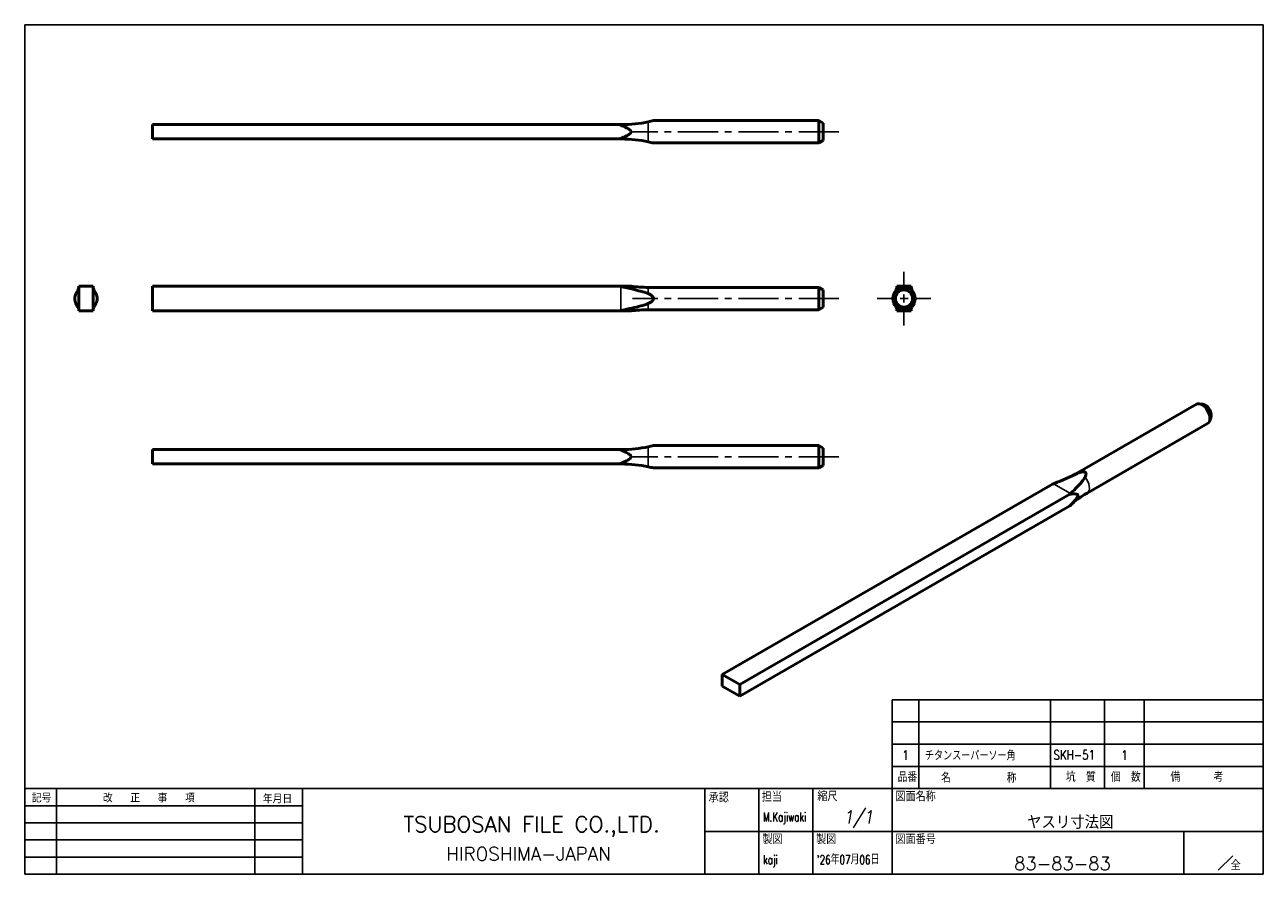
# Model space of a CAD drawing. Extents: x 10 to 1153, y 10 to 909.
import ezdxf
from ezdxf.enums import TextEntityAlignment as Align

# ---------------------------------------------------------------- set-up
doc = ezdxf.new("R2010")
doc.units = 0
doc.header["$LTSCALE"] = 12
doc.header["$MEASUREMENT"] = 0
doc.linetypes.add('CENTER2', pattern=[1.125, 0.75, -0.125, 0.125, -0.125])
doc.layers.get('0').update_dxf_attribs({"color": 4, "linetype": 'CONTINUOUS'})
doc.layers.get('DEFPOINTS').update_dxf_attribs({"linetype": 'CONTINUOUS'})
doc.layers.add('1', color=7, linetype='CONTINUOUS')
doc.layers.add('ZUWAKU', color=7, linetype='CONTINUOUS')
for name, color, linetype, lineweight in [('Smart Centers', 7, 'CENTER2', 25), ('Visible', 7, 'CONTINUOUS', 50), ('Visible Narrow', 7, 'CONTINUOUS', 25)]:
    doc.layers.add(name, color=color, linetype=linetype, lineweight=lineweight)
doc.styles.add('DIMTXT', font='ROMANS.shx', dxfattribs={"width": 0.85, "oblique": 10, "bigfont": 'BIGFONT.shx'})
doc.styles.get("Standard").update_dxf_attribs({"font": 'ROMANS.shx', "width": 0.85, "bigfont": 'BIGFONT.shx'})

msp = doc.modelspace()

# ---------------------------------------------------------------- linework, layer by layer
at = {"linetype": 'Continuous'}
for p, q in [((10, 200), (287, 200)), ((10, 10), (10, 200)), ((287, 200), (287, 10)), ((287, 10), (10, 10))]:
    msp.add_line(p, q, dxfattribs=at)
for p, q in [((203.97, 44.07), (203.97, 49.04)), ((210, 44.07), (210, 49.04)), ((239.45, 44.07), (239.45, 49.04)), ((251.52, 44.07), (251.52, 49.04)), ((260.39, 44.07), (260.39, 49.04)), ((203.97, 39.1), (203.97, 44.07)), ((210, 39.1), (210, 44.07)), ((239.45, 39.1), (239.45, 44.07)), ((251.52, 39.1), (251.52, 44.07)), ((260.39, 39.1), (260.39, 44.07)), ((203.97, 34.13), (203.97, 39.1)), ((210, 34.13), (210, 39.1)), ((239.45, 34.13), (239.45, 39.1)), ((251.52, 34.13), (251.52, 39.1)), ((260.39, 34.13), (260.39, 39.1))]:
    msp.add_line(p, q)
at = {"layer": '1', "color": 7}
for p, q in [((203.97, 49.04), (287, 49.04)), ((203.97, 44.07), (287, 44.07)), ((203.97, 39.1), (287, 39.1)), ((10, 29.16), (287, 29.16))]:
    msp.add_line(p, q, dxfattribs=at)
at = {"layer": '1', "color": 3}
for p, q in [((10, 25.33), (72.09, 25.33)), ((10, 21.5), (72.09, 21.5)), ((10, 17.66), (72.09, 17.66)), ((10, 13.83), (72.09, 13.83))]:
    msp.add_line(p, q, dxfattribs=at)
at = {"layer": 'DEFPOINTS', "linetype": 'Continuous'}
for p, q in [((10, 200), (287, 200)), ((10, 10), (10, 200)), ((287, 200), (287, 10)), ((287, 10), (10, 10))]:
    msp.add_line(p, q, dxfattribs=at)
at = {"layer": 'Smart Centers', "color": 7}
for p, q in [((192.1, 176.06), (145.96, 176.06)), ((206.65, 141.44), (206.65, 144.76)), ((192.1, 138.76), (145.96, 138.76)), ((200.65, 138.76), (203.97, 138.76)), ((209.33, 138.76), (212.65, 138.76)), ((206.65, 132.76), (206.65, 136.08)), ((192.1, 103.37), (145.96, 103.37))]:
    msp.add_line(p, q, dxfattribs=at)
at = {"layer": 'Smart Centers', "color": 7, "linetype": 'Continuous'}
for p, q in [((205.76, 138.76), (207.55, 138.76)), ((206.65, 137.87), (206.65, 139.66))]:
    msp.add_line(p, q, dxfattribs=at)
at = {"layer": 'Visible'}
for p, q in [((38.6, 174.46), (38.6, 177.66)), ((38.6, 177.66), (143.07, 177.66)), ((187.6, 178.56), (150.6, 178.56)), ((188.6, 177.98), (187.6, 178.56)), ((187.6, 173.56), (187.6, 178.56)), ((188.6, 174.13), (188.6, 177.98)), ((38.6, 174.46), (143.07, 174.46)), ((187.6, 173.56), (150.6, 173.56)), ((188.6, 174.13), (187.6, 173.56)), ((25.29, 141.51), (22.09, 141.51)), ((22.09, 141.51), (22.09, 136.01)), ((25.29, 141.51), (25.29, 136.01)), ((38.6, 141.51), (38.6, 136.01)), ((143.07, 141.51), (38.6, 141.51)), ((143.07, 141.51), (143.49, 141.51)), ((143.49, 141.51), (145.6, 141.51)), ((205.05, 141.51), (205.22, 141.51)), ((205.22, 141.51), (206.65, 141.51)), ((208.08, 141.51), (206.65, 141.51)), ((208.25, 141.51), (208.08, 141.51)), ((187.6, 141.26), (149.46, 141.26)), ((188.6, 140.69), (187.6, 141.26)), ((187.6, 136.26), (187.6, 141.26)), ((188.6, 136.84), (188.6, 140.69)), ((22.09, 136.01), (25.29, 136.01)), ((38.6, 136.01), (143.07, 136.01)), ((143.49, 136.01), (143.07, 136.01)), ((145.6, 136.01), (143.49, 136.01)), ((187.6, 136.26), (149.46, 136.26)), ((188.6, 136.84), (187.6, 136.26)), ((205.22, 136.01), (205.05, 136.01)), ((206.65, 136.01), (205.22, 136.01)), ((206.65, 136.01), (208.08, 136.01)), ((208.08, 136.01), (208.25, 136.01)), ((272.07, 115.12), (245.1, 99.59)), ((273.54, 115.11), (272.69, 115.23)), ((275.29, 112.07), (274.96, 111.27)), ((274.56, 110.79), (247.59, 95.26)), ((187.6, 105.87), (150.6, 105.87)), ((188.6, 105.29), (187.6, 105.87)), ((187.6, 100.87), (187.6, 105.87)), ((188.6, 101.45), (188.6, 105.29)), ((38.6, 101.77), (38.6, 104.97)), ((143.07, 104.97), (38.6, 104.97)), ((143.07, 101.77), (38.6, 101.77)), ((187.6, 100.87), (150.6, 100.87)), ((188.6, 101.45), (187.6, 100.87)), ((166.01, 54.71), (239.88, 97.25)), ((243.77, 95.01), (169.9, 52.47)), ((243.77, 92.39), (169.9, 49.85)), ((169.9, 52.47), (166.01, 54.71)), ((166.01, 54.71), (166.01, 52.09)), ((169.9, 49.85), (166.01, 52.09)), ((169.9, 49.85), (169.9, 52.47))]:
    msp.add_line(p, q, dxfattribs=at)
for radius in [2.5, 1.92]:
    msp.add_circle((206.65, 138.76), radius, dxfattribs=at)
for centre, radius, start, end in [((143.31, 207.66), 30, 270.3593, 281.8452), ((143.31, 207.66), 30, 281.8452, 284.0699), ((143.31, 144.46), 30, 78.1548, 89.6407), ((143.31, 144.46), 30, 75.9301, 78.1548), ((20.4, 141.46), 1.68, 358.4831, 359.9725), ((26.97, 141.46), 1.68, 180.0275, 181.5169), ((140.59, 129.35), 12.41, 76.4574, 77.3492), ((131.42, 82.35), 60.29, 72.5831, 78.4456), ((149.46, 171.26), 30, 262.598, 270), ((203.37, 141.46), 1.68, 358.4831, 359.9725), ((209.94, 141.46), 1.68, 180.0275, 181.5169), ((23.69, 138.76), 2.5, 153.5768, 180), ((23.69, 138.76), 2.5, 180, 206.4232), ((23.69, 138.76), 2.5, 0, 26.4232), ((23.69, 138.76), 2.5, 333.5768, 0), ((20.4, 136.06), 1.68, 0.0275, 1.5169), ((26.97, 136.06), 1.68, 178.4831, 179.9725), ((140.59, 148.17), 12.41, 282.6508, 283.5426), ((149.46, 106.26), 30, 90, 97.402), ((203.37, 136.06), 1.68, 0.0275, 1.5169), ((209.94, 136.06), 1.68, 178.4831, 179.9725), ((143.31, 134.97), 30, 270.3593, 281.8452), ((143.31, 134.97), 30, 281.8452, 284.0699), ((143.31, 71.77), 30, 78.1548, 89.6407), ((143.31, 71.77), 30, 75.9301, 78.1548), ((176.81, 249.57), 164.88, 292.6282, 294.6433), ((235.56, 116.16), 19.12, 295.3798, 299.9371), ((239.7, 99.74), 6.24, 312.2758, 313.5555), ((257.12, 78.72), 19.08, 119.9308, 127.4885), ((236.26, 100.92), 11.37, 312.2742, 312.9736)]:
    msp.add_arc(centre, radius, start, end, dxfattribs=at)
for centre, major_axis, start_param, end_param in [((273.31, 112.95), (-1.25, 2.17), 3.141593, 6.283185), ((274.02, 113.36), (-0.96, 1.67), 3.562991, 5.861787)]:
    msp.add_ellipse(centre, major_axis=major_axis, ratio=0.578093, start_param=start_param, end_param=end_param, dxfattribs=at)
for points in [[(143.49, 177.49), (143.35, 177.55), (143.21, 177.61), (143.07, 177.66)], [(143.07, 177.66), (143.15, 177.66), (143.23, 177.66), (143.31, 177.66)], [(143.49, 174.63), (143.35, 174.56), (143.21, 174.51), (143.07, 174.46)], [(143.07, 174.46), (143.15, 174.46), (143.23, 174.46), (143.31, 174.46)], [(143.31, 141.46), (143.23, 141.48), (143.15, 141.5), (143.07, 141.51)], [(205.05, 141.46), (205.05, 141.48), (205.05, 141.5), (205.05, 141.51)], [(208.25, 141.46), (208.25, 141.48), (208.25, 141.5), (208.25, 141.51)], [(143.07, 136.01), (143.15, 136.03), (143.23, 136.05), (143.31, 136.06)], [(205.05, 136.01), (205.05, 136.03), (205.05, 136.05), (205.05, 136.06)], [(208.25, 136.01), (208.25, 136.03), (208.25, 136.05), (208.25, 136.06)], [(143.07, 104.97), (143.21, 104.92), (143.35, 104.86), (143.49, 104.8)], [(143.31, 104.97), (143.23, 104.97), (143.15, 104.97), (143.07, 104.97)], [(143.07, 101.77), (143.21, 101.82), (143.35, 101.88), (143.49, 101.94)], [(143.31, 101.77), (143.23, 101.77), (143.15, 101.77), (143.07, 101.77)], [(239.88, 97.25), (239.95, 97.27), (240.02, 97.3), (240.08, 97.32)], [(243.9, 95.13), (243.86, 95.09), (243.81, 95.05), (243.77, 95.01)], [(243.77, 95.01), (243.87, 95.03), (243.97, 95.04), (244.07, 95.04)], [(243.77, 92.39), (243.87, 92.49), (243.97, 92.6), (244.07, 92.7)], [(243.9, 92.51), (243.86, 92.47), (243.81, 92.43), (243.77, 92.39)]]:
    msp.add_open_spline(points, degree=3, dxfattribs=at)
for points, knots in [([(143.31, 177.66), (143.34, 177.66), (143.37, 177.66), (143.43, 177.66), (143.46, 177.66), (143.49, 177.66)], [-0.01957765, -0.01957765, -0.01957765, -0.01957765, -0.00979259, -0.00979259, -0.00026225, -0.00026225, -0.00026225, -0.00026225]), ([(145.6, 176.06), (145.6, 176.12), (145.58, 176.19), (145.54, 176.27), (145.52, 176.3), (145.47, 176.37), (145.42, 176.42), (145.28, 176.55), (145.16, 176.64), (144.76, 176.9), (144.39, 177.08), (143.89, 177.31), (143.7, 177.4), (143.49, 177.49)], [17.2645874, 17.2645874, 17.2645874, 17.2645874, 17.2825988, 17.2825988, 17.2919902, 17.2919902, 17.3093482, 17.3093482, 17.347447, 17.347447, 17.4514274, 17.4514274, 17.5121961, 17.5121961, 17.5121961, 17.5121961]), ([(145.6, 176.06), (145.6, 176), (145.58, 175.93), (145.54, 175.85), (145.52, 175.81), (145.47, 175.74), (145.42, 175.69), (145.28, 175.56), (145.16, 175.48), (144.76, 175.22), (144.39, 175.04), (143.89, 174.8), (143.7, 174.72), (143.49, 174.63)], [17.2645874, 17.2645874, 17.2645874, 17.2645874, 17.2825988, 17.2825988, 17.2919902, 17.2919902, 17.3093482, 17.3093482, 17.347447, 17.347447, 17.4514274, 17.4514274, 17.5121961, 17.5121961, 17.5121961, 17.5121961]), ([(143.31, 174.46), (143.34, 174.46), (143.37, 174.46), (143.43, 174.46), (143.46, 174.46), (143.49, 174.46)], [-0.01957765, -0.01957765, -0.01957765, -0.01957765, -0.00979259, -0.00979259, -0.00026225, -0.00026225, -0.00026225, -0.00026225]), ([(21.45, 139.88), (21.62, 140.21), (21.81, 140.49), (22.03, 141), (22.08, 141.2), (22.09, 141.42)], [-0.7074207, -0.7074207, -0.7074207, -0.7074207, -0.282881, -0.282881, -0.0001866, -0.0001866, -0.0001866, -0.0001866]), ([(25.93, 139.88), (25.76, 140.21), (25.56, 140.49), (25.34, 141), (25.29, 141.2), (25.29, 141.42)], [-0.7074207, -0.7074207, -0.7074207, -0.7074207, -0.282881, -0.282881, -0.0001866, -0.0001866, -0.0001866, -0.0001866]), ([(204.41, 139.88), (204.58, 140.21), (204.78, 140.49), (205, 141), (205.05, 141.2), (205.05, 141.42)], [-0.7074207, -0.7074207, -0.7074207, -0.7074207, -0.282881, -0.282881, -0.0001866, -0.0001866, -0.0001866, -0.0001866]), ([(208.89, 139.88), (208.72, 140.21), (208.53, 140.49), (208.31, 141), (208.26, 141.2), (208.25, 141.42)], [-0.7074207, -0.7074207, -0.7074207, -0.7074207, -0.282881, -0.282881, -0.0001866, -0.0001866, -0.0001866, -0.0001866]), ([(150.6, 138.76), (150.6, 138.83), (150.59, 138.9), (150.54, 139.03), (150.51, 139.1), (150.4, 139.28), (150.29, 139.38), (150.02, 139.6), (149.8, 139.72), (149.56, 139.83), (149.51, 139.85), (149.46, 139.88)], [1.5067689, 1.5067689, 1.5067689, 1.5067689, 1.5275191, 1.5275191, 1.5482693, 1.5482693, 1.5897696, 1.5897696, 1.6537539, 1.6537539, 1.6698564, 1.6698564, 1.6698564, 1.6698564]), ([(149.46, 137.65), (149.51, 137.67), (149.56, 137.69), (149.8, 137.8), (150.02, 137.93), (150.29, 138.14), (150.4, 138.25), (150.51, 138.43), (150.54, 138.49), (150.59, 138.63), (150.6, 138.69), (150.6, 138.76)], [-0.1630875, -0.1630875, -0.1630875, -0.1630875, -0.1469849, -0.1469849, -0.0830007, -0.0830007, -0.0415004, -0.0415004, -0.0207502, -0.0207502, 0, 0, 0, 0]), ([(22.09, 136.11), (22.08, 136.5), (21.94, 136.79), (21.65, 137.28), (21.54, 137.46), (21.45, 137.65)], [-0.4197101, -0.4197101, -0.4197101, -0.4197101, -0.1507193, -0.1507193, 0, 0, 0, 0]), ([(25.29, 136.11), (25.3, 136.5), (25.44, 136.79), (25.72, 137.28), (25.83, 137.46), (25.93, 137.65)], [-0.4197101, -0.4197101, -0.4197101, -0.4197101, -0.1507193, -0.1507193, 0, 0, 0, 0]), ([(143.49, 136.11), (145.13, 136.5), (146.56, 136.79), (148.45, 137.28), (149.01, 137.46), (149.46, 137.65)], [-0.4197101, -0.4197101, -0.4197101, -0.4197101, -0.1507193, -0.1507193, 0, 0, 0, 0]), ([(205.05, 136.11), (205.04, 136.5), (204.9, 136.79), (204.62, 137.28), (204.51, 137.46), (204.41, 137.65)], [-0.4197101, -0.4197101, -0.4197101, -0.4197101, -0.1507193, -0.1507193, 0, 0, 0, 0]), ([(208.25, 136.11), (208.26, 136.5), (208.41, 136.79), (208.69, 137.28), (208.8, 137.46), (208.89, 137.65)], [-0.4197101, -0.4197101, -0.4197101, -0.4197101, -0.1507193, -0.1507193, 0, 0, 0, 0]), ([(143.49, 104.97), (143.46, 104.97), (143.43, 104.97), (143.37, 104.97), (143.34, 104.97), (143.31, 104.97)], [-0.01931542, -0.01931542, -0.01931542, -0.01931542, -0.00978406, -0.00978406, 0, 0, 0, 0]), ([(143.49, 104.8), (143.7, 104.71), (143.89, 104.63), (144.39, 104.39), (144.76, 104.21), (145.16, 103.95), (145.28, 103.86), (145.42, 103.74), (145.47, 103.69), (145.52, 103.61), (145.54, 103.58), (145.58, 103.5), (145.6, 103.43), (145.6, 103.37)], [17.0169786, 17.0169786, 17.0169786, 17.0169786, 17.0777473, 17.0777473, 17.1817277, 17.1817277, 17.2198265, 17.2198265, 17.2371845, 17.2371845, 17.2465759, 17.2465759, 17.2645874, 17.2645874, 17.2645874, 17.2645874]), ([(143.49, 101.94), (143.7, 102.03), (143.89, 102.12), (144.39, 102.35), (144.76, 102.53), (145.16, 102.79), (145.28, 102.88), (145.42, 103.01), (145.47, 103.06), (145.52, 103.13), (145.54, 103.16), (145.58, 103.24), (145.6, 103.31), (145.6, 103.37)], [17.0169786, 17.0169786, 17.0169786, 17.0169786, 17.0777473, 17.0777473, 17.1817277, 17.1817277, 17.2198265, 17.2198265, 17.2371845, 17.2371845, 17.2465759, 17.2465759, 17.2645874, 17.2645874, 17.2645874, 17.2645874]), ([(143.49, 101.77), (143.46, 101.77), (143.43, 101.77), (143.37, 101.77), (143.34, 101.77), (143.31, 101.77)], [-0.01931542, -0.01931542, -0.01931542, -0.01931542, -0.00978406, -0.00978406, 0, 0, 0, 0]), ([(245.56, 99.71), (245.61, 99.73), (245.66, 99.75), (245.91, 99.84), (246.15, 99.92), (246.49, 99.99), (246.64, 100.02), (246.85, 100.01), (246.92, 100.01), (247.04, 99.98), (247.1, 99.96), (247.15, 99.93)], [-0.1630875, -0.1630875, -0.1630875, -0.1630875, -0.1469849, -0.1469849, -0.0830007, -0.0830007, -0.0415004, -0.0415004, -0.0207502, -0.0207502, 0, 0, 0, 0]), ([(247.15, 99.93), (247.2, 99.9), (247.24, 99.87), (247.3, 99.79), (247.32, 99.74), (247.37, 99.6), (247.37, 99.49), (247.33, 99.24), (247.26, 99.06), (247.17, 98.88), (247.15, 98.84), (247.13, 98.8)], [1.5067689, 1.5067689, 1.5067689, 1.5067689, 1.5275191, 1.5275191, 1.5482693, 1.5482693, 1.5897696, 1.5897696, 1.6537539, 1.6537539, 1.6698564, 1.6698564, 1.6698564, 1.6698564]), ([(240.08, 97.32), (240.11, 97.33), (240.14, 97.34), (240.19, 97.36), (240.22, 97.37), (240.25, 97.38)], [-0.01957765, -0.01957765, -0.01957765, -0.01957765, -0.00979259, -0.00979259, -0.00026225, -0.00026225, -0.00026225, -0.00026225]), ([(247.13, 98.8), (246.81, 98.2), (246.22, 97.48), (245, 96.18), (244.49, 95.69), (244, 95.22)], [-0.7074207, -0.7074207, -0.7074207, -0.7074207, -0.282881, -0.282881, -0.0001866, -0.0001866, -0.0001866, -0.0001866]), ([(244.07, 95.04), (244.21, 95.05), (244.35, 95.06), (244.7, 95.07), (244.97, 95.08), (245.25, 95.03), (245.34, 95.01), (245.43, 94.96), (245.46, 94.94), (245.5, 94.9), (245.52, 94.88), (245.55, 94.83), (245.56, 94.78), (245.56, 94.73)], [17.0169786, 17.0169786, 17.0169786, 17.0169786, 17.0777473, 17.0777473, 17.1817277, 17.1817277, 17.2198265, 17.2198265, 17.2371845, 17.2371845, 17.2465759, 17.2465759, 17.2645874, 17.2645874, 17.2645874, 17.2645874]), ([(244.07, 92.7), (244.21, 92.86), (244.35, 93.01), (244.7, 93.4), (244.97, 93.71), (245.25, 94.08), (245.34, 94.2), (245.43, 94.36), (245.46, 94.42), (245.5, 94.5), (245.52, 94.53), (245.55, 94.62), (245.56, 94.68), (245.56, 94.73)], [17.0169786, 17.0169786, 17.0169786, 17.0169786, 17.0777473, 17.0777473, 17.1817277, 17.1817277, 17.2198265, 17.2198265, 17.2371845, 17.2371845, 17.2465759, 17.2465759, 17.2645874, 17.2645874, 17.2645874, 17.2645874]), ([(245.5, 93.86), (245.5, 93.86), (245.49, 93.86), (245, 93.48), (244.49, 93.06), (244, 92.6)], [-0.2853626, -0.2853626, -0.2853626, -0.2853626, -0.282881, -0.282881, -0.0001866, -0.0001866, -0.0001866, -0.0001866])]:
    msp.add_open_spline(points, degree=3, knots=knots, dxfattribs=at)
at = {"layer": 'Visible Narrow'}
for p, q in [((143.49, 177.49), (143.49, 177.66)), ((149.46, 178.3), (149.46, 173.82)), ((143.49, 174.63), (143.49, 174.46)), ((143.31, 141.46), (143.31, 136.06)), ((143.49, 141.42), (143.49, 141.51)), ((149.46, 139.88), (149.46, 141.26)), ((143.49, 136.01), (143.49, 136.11)), ((149.46, 137.65), (149.46, 136.26)), ((149.46, 101.13), (149.46, 105.61)), ((143.49, 104.97), (143.49, 104.8)), ((143.49, 101.77), (143.49, 101.94)), ((243.9, 95.13), (240.08, 97.32))]:
    msp.add_line(p, q, dxfattribs=at)
for start, end in [(117.4893, 121.0857), (58.9143, 62.5107), (238.9143, 242.5107), (297.4893, 301.0857)]:
    msp.add_arc((206.65, 138.76), 3.1, start, end, dxfattribs=at)
for centre, major_axis, start_param, end_param in [((246.35, 97.43), (-1.25, 2.17), 5.960893, 6.283185), ((246.35, 97.43), (-1.25, 2.17), 3.141593, 5.038549), ((242.13, 94.99), (-1.55, 2.69), 4.408704, 4.471472), ((242.13, 94.99), (-1.55, 2.69), 3.386377, 3.449145)]:
    msp.add_ellipse(centre, major_axis=major_axis, ratio=0.578093, start_param=start_param, end_param=end_param, dxfattribs=at)
at = {"layer": 'ZUWAKU', "color": 3}
for p, q in [((203.97, 34.13), (287, 34.13)), ((203.97, 10), (203.97, 34.13)), ((210, 29.16), (210, 34.13)), ((239.45, 29.16), (239.45, 34.13)), ((251.52, 29.16), (251.52, 34.13)), ((260.39, 29.16), (260.39, 34.13)), ((17.1, 10), (17.1, 29.16)), ((61.45, 10), (61.45, 29.16)), ((72.09, 10), (72.09, 29.16)), ((162.1, 10.23), (162.1, 29.16)), ((174.16, 10), (174.16, 29.16)), ((186.23, 10), (186.23, 29.16)), ((162.1, 19.58), (203.97, 19.58)), ((203.97, 19.58), (287, 19.58)), ((269.26, 10), (269.26, 19.58)), ((276.9, 10.93), (280.21, 14.08))]:
    msp.add_line(p, q, dxfattribs=at)

# ---------------------------------------------------------------- texts
at = {"color": 4, "linetype": 'Continuous', "insert": (225.01, 96.97), "char_height": 6.4, "attachment_point": 4, "style": 'DIMTXT'}
msp.add_mtext('\\A1;', dxfattribs=at)
at = {"color": 4, "linetype": 'ByBlock', "insert": (193.14, 22.34), "char_height": 2.921, "attachment_point": 4, "style": 'DIMTXT'}
msp.add_mtext('1/1', dxfattribs=at)
at = {"layer": '1', "color": 4, "width": 0.72}
for s, p in [('M.Kajiwaki', (175.1, 22.82)), ('kaji', (175.1, 13.24)), ("'26年07月06日", (187.17, 13.24))]:
    msp.add_text(s, height=1.987, dxfattribs=at).set_placement(p, align=Align.MIDDLE_LEFT)
at = {"layer": 'ZUWAKU', "color": 4}
for s, height, width, p in [('チタンスーパーソー角', 2.07, 0.7, (211.34, 35.48)), ('SKH-51', 2.07, 0.81, (240.09, 35.66)), ('品番', 2.07, 0.81, (205.24, 30.67)), ('名          称', 2.0699, 0.81, (214.95, 30.51)), ('坑  質', 2.07, 0.81, (242.87, 30.69)), ('個  数', 2.07, 0.81, (252.92, 30.68)), ('備      考', 2.07, 0.81, (266.24, 30.69)), ('記号', 1.774, 0.99, (11.57, 26.08)), ('改   正   事   項', 1.7742, 0.99, (27.48, 26.08)), ('年月日', 1.774, 0.99, (63.23, 25.89)), ('承認', 2.07, 0.99, (162.96, 26.1)), ('担当', 2.07, 0.99, (174.85, 26.24)), ('縮尺', 2.07, 0.99, (187.27, 26.37)), ('図面名称', 2.07, 0.99, (204.74, 26.34)), ('製図', 2.07, 0.99, (174.98, 16.76)), ('製図', 2.07, 0.99, (187, 16.76)), ('図面番号', 2.07, 0.99, (204.75, 16.76)), ('全', 2.07, 0.99, (279.72, 10.93))]:
    msp.add_text(s, height=height, dxfattribs=dict(at, width=width)).set_placement(p)
for s, height, p in [('TSUBOSAN FILE CO.,LTD.', 3.5, (94.71, 19.44)), ('HIROSHIMA-JAPAN', 3, (104.28, 13.05))]:
    msp.add_text(s, height=height, dxfattribs=at).set_placement(p)
at = {"layer": 'ZUWAKU', "color": 4, "width": 0.99}
for s, p in [('ヤスリ寸法図', (243.84, 21.63)), ('83-83-83', (242.1, 12.4))]:
    msp.add_text(s, height=2.957, dxfattribs=at).set_placement(p, align=Align.MIDDLE_CENTER)
at = {"layer": 'ZUWAKU', "color": 4, "char_height": 2.07, "attachment_point": 5}
for insert, width in [((206.99, 36.62), 6.0335), ((255.95, 36.62), 8.8709)]:
    msp.add_mtext('1', dxfattribs=dict(at, insert=insert, width=width))

doc.saveas('drawing.dxf')
